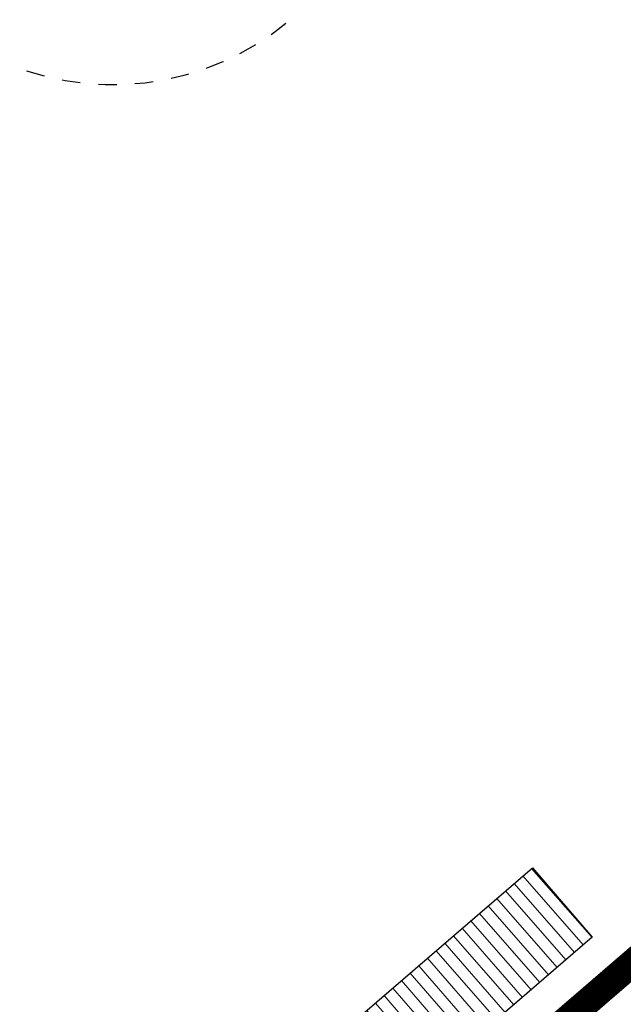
# Model space of a CAD drawing. Extents: x 5459245 to 5462690, y 5971016 to 5972523.
# Tile 32 of 136: x 5462450.26 to 5462453.56, y 5972202.83 to 5972208.21. Entities that reach past the tile are written whole.
import ezdxf

# ---------------------------------------------------------------- set-up
doc = ezdxf.new("R2010")
doc.units = 0
doc.linetypes.add('8', pattern=[0.5, 0.25, -0.25])
for name, color, linetype, lineweight in [('A_LINIE PZT', 7, 'CONTINUOUS', 13), ('A_MAŁA ARCHITEKTURA', 195, 'CONTINUOUS', 9), ('A_SKARPY PROJEKTOWANE', 7, 'CONTINUOUS', 20)]:
    doc.layers.add(name, color=color, linetype=linetype, lineweight=lineweight)

# ---------------------------------------------------------------- blocks, each defined once
blk = doc.blocks.new('A$C4FEA3FF5')
at = {"layer": 'A_MAŁA ARCHITEKTURA'}
h = blk.add_hatch(dxfattribs=at)
h.set_pattern_fill('ANSI31', color=256, scale=0.5, angle=45)
h.set_pattern_definition([(90, (-1.65, 0.21), (-0.0625, 3e-11), [])])
h.paths.add_polyline_path([(0, 0), (0, -0.5), (-1.5, -0.5), (-1.5, 0)])
at = {"layer": 'A_MAŁA ARCHITEKTURA', "lineweight": 30}
blk.add_lwpolyline([(0, 0), (0, -0.5), (-1.5, -0.5), (-1.5, 0), (0, 0)], dxfattribs=at)
blk = doc.blocks.new('A$C43995eb0')
at = {"layer": 'A_MAŁA ARCHITEKTURA', "linetype": '8', "lineweight": 25, "ltscale": 2}
blk.add_arc((6141.1, 0), 1500, 292.3801, 67.6199, dxfattribs=at)

msp = doc.modelspace()

# ---------------------------------------------------------------- linework, layer by layer
at = {"layer": 'A_LINIE PZT', "const_width": 0.15}
msp.add_lwpolyline([(5462448.0559, 5972198.2665), (5462453.8996, 5972203.3063), (5462457.8288, 5972213.5804), (5462461.5121, 5972218.9819), (5462455.1083, 5972225.2423), (5462438.1697, 5972221.4701), (5462434.8041, 5972210.0012), (5462434.8041, 5972210.0012)], close=True, dxfattribs=at)
at = {"layer": 'A_SKARPY PROJEKTOWANE', "const_width": 0.1}
msp.add_lwpolyline([(5462457.8288, 5972213.5804), (5462457.8288, 5972213.5804), (5462456.628, 5972201.742), (5462448.0921, 5972193.7374), (5462448.0559, 5972198.2665), (5462453.8996, 5972203.3063), (5462453.8996, 5972203.3063), (5462453.8996, 5972203.3063), (5462457.8288, 5972213.5804)], close=True, dxfattribs=at)

# ---------------------------------------------------------------- block references
at = {"layer": 'A_MAŁA ARCHITEKTURA', "xscale": 0.001, "yscale": 0.001, "zscale": 0.001, "rotation": 242.9301705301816}
msp.add_blockref('A$C43995eb0', (5462453.5658, 5972214.8187), dxfattribs=at)
at = {"layer": 'A_MAŁA ARCHITEKTURA', "rotation": 220.7754061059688}
msp.add_blockref('A$C4FEA3FF5', (5462452.2518, 5972202.2154), dxfattribs=at)

doc.saveas('drawing.dxf')
